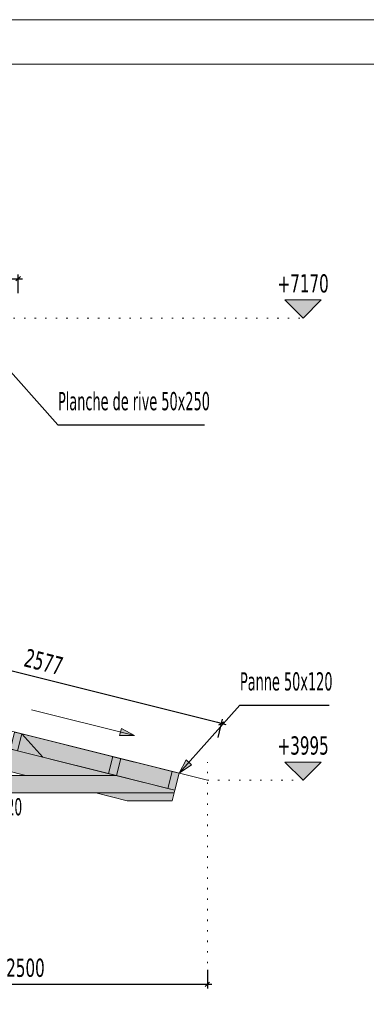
# Model space of a CAD drawing. Header units: millimetres. Extents: x 1567 to 2756, y -116 to 725.
# Tile 218 of 256: x 1778 to 1826, y 590 to 725. Entities that reach past the tile are written whole.
import ezdxf

# ---------------------------------------------------------------- set-up
doc = ezdxf.new("R2010")
doc.units = ezdxf.units.MM
doc.linetypes.add('CADWORK_2', pattern=[1.45, 0.2, -1.25])
for name, color, linetype in [('Ech.1_1', 7, 'Continuous'), ('Ech.1_100', 7, 'Continuous'), ('Ech.1_50', 7, 'Continuous')]:
    doc.layers.add(name, color=color, linetype=linetype)
doc.styles.add('tahoma-', font='txt', dxfattribs={"height": 1})
doc.styles.add('tahoma-bz-r', font='txt', dxfattribs={"width": 0.704918})
doc.styles.add('tahoma-z-r', font='txt', dxfattribs={"width": 0.704918})
doc.dimstyles.new('ISO-25', dxfattribs={"dimtxt": 2.5, "dimasz": 2.5, "dimexe": 1.25, "dimexo": 0.625, "dimtad": 1, "dimtxsty": 'Standard', "dimcen": 2.5, "dimadec": 0, "dimazin": 0, "dimtfac": 1, "dimtmove": 0, "dimatfit": 3, "dimfxl": 1, "dimarcsym": 0})

# ---------------------------------------------------------------- blocks, each defined once
blk = doc.blocks.new('cw-line-extremity2')
at = {"linetype": 'Continuous', "lineweight": 0}
blk.add_hatch(color=0, dxfattribs=at).paths.add_polyline_path([(0, 0), (2, 0.5), (2, -0.5)])
at = {"color": 0, "linetype": 'Continuous', "lineweight": -2}
for p, q in [((0, 0), (2, 0.5)), ((2, -0.5), (0, 0)), ((2, 0.5), (2, -0.5))]:
    blk.add_line(p, q, dxfattribs=at)
blk = doc.blocks.new('cw-dimension-symbol2')
at = {"color": 0, "linetype": 'Continuous', "lineweight": -2}
for p, q in [((-1, 0), (1, 0)), ((-0.5, -0.5), (0.5, 0.5))]:
    blk.add_line(p, q, dxfattribs=at)
blk = doc.blocks.new('*D146')
at = {"layer": 'Defpoints', "color": 0}
for p in [(1753.72, 594.94), (1803.72, 594.94), (1803.72, 592.94)]:
    blk.add_point(p, dxfattribs=at)
at = {"layer": 'Ech.1_50', "color": 0, "linetype": 'Continuous', "lineweight": -2}
for p, q in [((1753.72, 594.94), (1753.72, 592.34)), ((1803.72, 594.94), (1803.72, 592.34)), ((1754.32, 592.94), (1803.12, 592.94))]:
    blk.add_line(p, q, dxfattribs=at)
at = {"layer": 'Ech.1_50', "color": 0, "lineweight": -2, "xscale": 0.6000000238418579, "yscale": 0.6000000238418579, "zscale": 0.6000000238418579, "rotation": 180}
blk.add_blockref('cw-dimension-symbol2', (1753.72, 592.94), dxfattribs=at)
at = {"layer": 'Ech.1_50', "color": 0, "lineweight": -2, "xscale": 0.6000000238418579, "yscale": 0.6000000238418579, "zscale": 0.6000000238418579}
blk.add_blockref('cw-dimension-symbol2', (1803.72, 592.94), dxfattribs=at)
at = {"layer": 'Ech.1_50', "color": 7, "linetype": 'Continuous', "lineweight": 5, "insert": (1778.72, 595.19), "char_height": 2.5, "attachment_point": 5, "style": 'tahoma-bz-r'}
blk.add_mtext('2500', dxfattribs=at)
blk = doc.blocks.new('*D150')
at = {"layer": 'Defpoints', "color": 0}
for p in [(1777.72, 689.89), (1752.22, 687.89), (1777.72, 687.89)]:
    blk.add_point(p, dxfattribs=at)
at = {"layer": 'Ech.1_50', "color": 0, "linetype": 'Continuous', "lineweight": -2}
for p, q in [((1752.22, 687.89), (1752.22, 690.49)), ((1777.72, 687.89), (1777.72, 690.49)), ((1752.82, 689.89), (1777.12, 689.89))]:
    blk.add_line(p, q, dxfattribs=at)
at = {"layer": 'Ech.1_50', "color": 0, "lineweight": -2, "xscale": 0.6000000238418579, "yscale": 0.6000000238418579, "zscale": 0.6000000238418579, "rotation": 180}
blk.add_blockref('cw-dimension-symbol2', (1752.22, 689.89), dxfattribs=at)
at = {"layer": 'Ech.1_50', "color": 0, "lineweight": -2, "xscale": 0.6000000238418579, "yscale": 0.6000000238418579, "zscale": 0.6000000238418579}
blk.add_blockref('cw-dimension-symbol2', (1777.72, 689.89), dxfattribs=at)
at = {"layer": 'Ech.1_50', "color": 7, "linetype": 'Continuous', "lineweight": 5, "insert": (1764.97, 692.14), "char_height": 2.5, "attachment_point": 5, "style": 'tahoma-z-r'}
blk.add_mtext('1275', dxfattribs=at)
blk = doc.blocks.new('cw-dimension-symbol15')
at = {"linetype": 'Continuous', "lineweight": -2}
blk.add_hatch(color=0, dxfattribs=at).paths.add_polyline_path([(0, 0), (-1, 1), (1, 1)])
at = {"color": 0, "linetype": 'Continuous', "lineweight": -2}
for p, q in [((0, 0), (-1, 1)), ((-1, 1), (1, 1)), ((1, 1), (0, 0))]:
    blk.add_line(p, q, dxfattribs=at)
blk = doc.blocks.new('*D154')
at = {"layer": 'Defpoints', "color": 0}
blk.add_point((1816.88, 620.98), dxfattribs=at)
blk.add_point((1816.88, 620.98), dxfattribs=at)
blk.add_point((1816.88, 620.98), dxfattribs=at)
at = {"layer": 'Ech.1_50', "color": 0, "linetype": 'Continuous', "lineweight": -2}
blk.add_line((1816.88, 620.98), (1816.88, 620.98), dxfattribs=at)
at = {"layer": 'Ech.1_50', "color": 7, "linetype": 'Continuous', "lineweight": 5, "insert": (1816.88, 625.73), "char_height": 2.5, "attachment_point": 5, "style": 'tahoma-z-r'}
blk.add_mtext('+3995', dxfattribs=at)
blk = doc.blocks.new('*D155')
at = {"layer": 'Defpoints', "color": 0}
blk.add_point((1816.88, 684.48), dxfattribs=at)
blk.add_point((1816.88, 684.48), dxfattribs=at)
blk.add_point((1816.88, 684.48), dxfattribs=at)
at = {"layer": 'Ech.1_50', "color": 0, "linetype": 'Continuous', "lineweight": -2}
blk.add_line((1816.88, 684.48), (1816.88, 684.48), dxfattribs=at)
at = {"layer": 'Ech.1_50', "color": 7, "linetype": 'Continuous', "lineweight": 5, "insert": (1816.88, 689.23), "char_height": 2.5, "attachment_point": 5, "style": 'tahoma-z-r'}
blk.add_mtext('+7170', dxfattribs=at)
blk = doc.blocks.new('*D230')
at = {"layer": 'Defpoints', "color": 0}
for p in [(1755.19, 639.35), (1805.68, 628.79), (1805.19, 626.85)]:
    blk.add_point(p, dxfattribs=at)
at = {"layer": 'Ech.1_50', "color": 0, "linetype": 'Continuous', "lineweight": -2}
for p, q in [((1755.19, 639.35), (1755.82, 641.87)), ((1756.26, 641.15), (1805.09, 628.94)), ((1805.19, 626.85), (1805.82, 629.37))]:
    blk.add_line(p, q, dxfattribs=at)
at = {"layer": 'Ech.1_50', "color": 0, "lineweight": -2, "xscale": 0.6000000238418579, "yscale": 0.6000000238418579, "zscale": 0.6000000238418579}
for p, rotation in [((1755.68, 641.29), 165.9637565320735), ((1805.68, 628.79), 345.9637565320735)]:
    blk.add_blockref('cw-dimension-symbol2', p, dxfattribs=dict(at, rotation=rotation))
at = {"layer": 'Ech.1_50', "color": 7, "linetype": 'Continuous', "lineweight": 5, "insert": (1781.22, 637.22), "char_height": 2.5, "attachment_point": 5, "rotation": 345.9638, "style": 'tahoma-z-r'}
blk.add_mtext('2577', dxfattribs=at)

msp = doc.modelspace()

# ---------------------------------------------------------------- hatches: boundary and pattern name
at = {"layer": 'Ech.1_50', "linetype": 'Continuous', "lineweight": 5, "true_color": 0xd4c4b3, "transparency": 33554687}
for points in [[(1778.773, 621.649), (1791.142, 621.649), (1754.923, 630.704), (1754.923, 627.612), (1767.448, 624.481), (1770.943, 624.225), (1770.798, 623.643), (1778.773, 621.649)], [(1792.712, 618.165), (1798.897, 618.165), (1799.168, 619.249), (1788.373, 619.249), (1792.712, 618.165)]]:
    msp.add_hatch(color=9, dxfattribs=at).paths.add_polyline_path(points)
at = {"layer": 'Ech.1_50', "linetype": 'Continuous', "lineweight": 5, "true_color": 0xc1a466, "transparency": 33554687}
for points in [[(1778.201, 627.359), (1777.231, 627.601), (1776.649, 625.276), (1777.619, 625.03), (1778.201, 627.359)], [(1799.842, 621.948), (1798.872, 622.191), (1798.291, 619.865), (1799.26, 619.62), (1799.842, 621.948)]]:
    msp.add_hatch(color=33, dxfattribs=at).paths.add_polyline_path(points)
at = {"layer": 'Ech.1_50', "linetype": 'Continuous', "lineweight": 5, "true_color": 0xf7d1b3, "transparency": 33554687}
for points in [[(1777.619, 625.03), (1781.111, 624.157), (1778.201, 627.359), (1777.619, 625.03)], [(1798.868, 622.192), (1798.872, 622.191), (1798.873, 622.194), (1798.868, 622.192)]]:
    msp.add_hatch(color=254, dxfattribs=at).paths.add_polyline_path(points)
at = {"layer": 'Ech.1_50', "linetype": 'Continuous', "lineweight": 5, "true_color": 0xe0d9d1, "transparency": 33554687}
for points in [[(1790.729, 624.227), (1778.201, 627.359), (1781.111, 624.157), (1790.147, 621.898), (1790.729, 624.227)], [(1790.147, 621.898), (1791.252, 621.622), (1791.834, 623.95), (1790.729, 624.227), (1790.147, 621.898)], [(1798.872, 622.191), (1791.834, 623.95), (1791.252, 621.622), (1798.29, 619.863), (1798.872, 622.191)], [(1754.723, 619.249), (1799.168, 619.249), (1799.26, 619.62), (1791.142, 621.649), (1754.723, 621.649), (1754.723, 619.249)]]:
    msp.add_hatch(color=254, dxfattribs=at).paths.add_polyline_path(points)

# ---------------------------------------------------------------- linework, layer by layer
at = {"layer": 'Ech.1_1', "color": 7, "linetype": 'Continuous', "lineweight": 5}
msp.add_lwpolyline([(1566.72, -115.512), (2755.72, -115.512), (2755.72, 725.488), (1566.72, 725.488), (1566.72, -115.512)], close=True, dxfattribs=at)
at = {"layer": 'Ech.1_100', "color": 7, "linetype": 'Continuous', "lineweight": 5}
msp.add_lwpolyline([(1835.058, -108.036), (1571.328, -108.036), (1571.328, 719.38), (1835.058, 719.38), (1835.058, 460.881), (2022.291, 460.881), (2022.291, -108.036), (1835.058, -108.036)], close=True, dxfattribs=at)
at = {"layer": 'Ech.1_50', "color": 5, "linetype": 'Continuous', "lineweight": 5}
for p in [(1793.723, 623.478), (1803.723, 620.978)]:
    msp.add_line(p, (1753.723, 633.478), dxfattribs=at)
at = {"layer": 'Ech.1_50', "color": 7, "linetype": 'Continuous', "lineweight": 9}
msp.add_line((1779.534, 630.667), (1793.723, 627.12), dxfattribs=at)
at = {"layer": 'Ech.1_50', "color": 9, "linetype": 'CADWORK_2', "lineweight": 5, "elevation": 50}
for points in [[(1758.223, 684.483), (1816.879, 684.483)], [(1803.723, 592.935), (1803.723, 623.478)], [(1803.723, 620.978), (1816.879, 620.978)]]:
    msp.add_lwpolyline(points, dxfattribs=at)
at = {"layer": 'Ech.1_50', "color": 7, "linetype": 'Continuous', "lineweight": 5}
for points in [[(1778.773, 621.649), (1791.142, 621.649), (1754.923, 630.704), (1754.923, 627.612), (1767.448, 624.481), (1770.943, 624.225), (1770.798, 623.643), (1778.773, 621.649)], [(1778.201, 627.359), (1777.231, 627.601), (1776.649, 625.276), (1777.619, 625.03), (1778.201, 627.359)], [(1777.619, 625.03), (1781.111, 624.157), (1778.201, 627.359), (1777.619, 625.03)], [(1790.729, 624.227), (1778.201, 627.359), (1781.111, 624.157), (1790.147, 621.898), (1790.729, 624.227)], [(1790.147, 621.898), (1791.252, 621.622), (1791.834, 623.95), (1790.729, 624.227), (1790.147, 621.898)], [(1798.872, 622.191), (1791.834, 623.95), (1791.252, 621.622), (1798.29, 619.863), (1798.872, 622.191)], [(1754.723, 619.249), (1799.168, 619.249), (1799.26, 619.62), (1791.142, 621.649), (1754.723, 621.649), (1754.723, 619.249)], [(1799.842, 621.948), (1798.872, 622.191), (1798.291, 619.865), (1799.26, 619.62), (1799.842, 621.948)], [(1798.868, 622.192), (1798.872, 622.191), (1798.873, 622.194), (1798.868, 622.192)], [(1792.712, 618.165), (1798.897, 618.165), (1799.168, 619.249), (1788.373, 619.249), (1792.712, 618.165)]]:
    msp.add_lwpolyline(points, close=True, dxfattribs=at)

# ---------------------------------------------------------------- block references
at = {"layer": 'Ech.1_50', "color": 7, "lineweight": 5, "xscale": 2.5, "yscale": 2.5, "zscale": 2.5}
for p in [(1816.879, 684.483), (1816.879, 620.978)]:
    msp.add_blockref('cw-dimension-symbol15', p, dxfattribs=at)
at = {"layer": 'Ech.1_50', "color": 7, "lineweight": 9, "rotation": 165.9637565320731}
msp.add_blockref('cw-line-extremity2', (1793.723, 627.12), dxfattribs=at)
at = {"layer": 'Ech.1_50', "color": 7, "lineweight": 5, "rotation": 48.26428006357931}
msp.add_blockref('cw-line-extremity2', (1799.842, 621.948), dxfattribs=at)

# ---------------------------------------------------------------- texts
at = {"layer": 'Ech.1_50', "linetype": 'Continuous', "char_height": 2.5, "attachment_point": 1, "style": 'tahoma-'}
for s, insert in [('\\C7;\\fTahoma|b0|i0;\\W0.600000;Planche de rive 50x250', (1783.189, 674.327)), ('\\C7;\\fTahoma|b0|i0;\\W0.600000;Panne 50x120', (1808.198, 635.815))]:
    msp.add_mtext(s, dxfattribs=dict(at, insert=insert))

# ---------------------------------------------------------------- dimensions: what is measured, and where the dimension line sits
at = {"layer": 'Ech.1_50', "color": 7, "linetype": 'Continuous', "lineweight": 5}
for base, p1, p2, text, override, picture, middle in [((1777.723, 689.889), (1752.223, 687.889), (1777.723, 687.889), '1275', {"dimtxt": 2.5, "dimasz": 0.6, "dimexe": 0.6, "dimexo": 0, "dimgap": 0, "dimdec": 0, "dimlfac": 1, "dimtxsty": 'tahoma-z-r', "dimblk": 'cw-dimension-symbol2', "dimclrt": 7, "dimtmove": 2}, '*D150', (1764.973, 692.139)), ((1803.723, 592.935), (1753.723, 594.935), (1803.723, 594.935), '2500', {"dimtxt": 2.5, "dimasz": 0.6, "dimexe": 0.6, "dimexo": 0, "dimgap": 0, "dimdec": 0, "dimlfac": 1, "dimtxsty": 'tahoma-bz-r', "dimblk": 'cw-dimension-symbol2', "dimclrt": 7, "dimtmove": 2}, '*D146', (1778.723, 595.185))]:
    dim = msp.add_linear_dim(base=base, p1=p1, p2=p2, angle=0, text=text, dimstyle='ISO-25', override=override, dxfattribs=at)
    dim.commit()
    dim.dimension.update_dxf_attribs({"geometry": picture, "text_midpoint": middle, "dimtype": 161})
for feature_location, origin, text, picture, middle in [((1816.879, 684.483), (1816.879, 684.483), '+7170', '*D155', (1816.879, 689.233)), ((1816.879, 620.978), (1816.879, 620.978), '+3995', '*D154', (1816.879, 625.728))]:
    dim = msp.add_ordinate_dim(feature_location=feature_location, offset=(0, 0), dtype=0, origin=origin, text=text, dimstyle='ISO-25', override={"dimtxt": 2.5, "dimasz": 0.3, "dimexe": 0.6, "dimexo": 0, "dimgap": 0, "dimdec": 0, "dimlfac": 1, "dimtxsty": 'tahoma-z-r', "dimblk": 'cw-dimension-symbol15', "dimclrt": 7, "dimtmove": 2}, dxfattribs=at)
    dim.commit()
    dim.dimension.update_dxf_attribs({"geometry": picture, "text_midpoint": middle})
dim = msp.add_linear_dim(base=(1805.676, 628.792), p1=(1755.191, 639.352), p2=(1805.191, 626.852), angle=345.96376, text='2577', dimstyle='ISO-25', override={"dimtxt": 2.5, "dimasz": 0.6, "dimexe": 0.6, "dimexo": 0, "dimgap": 0, "dimdec": 0, "dimlfac": 1, "dimtxsty": 'tahoma-z-r', "dimblk": 'cw-dimension-symbol2', "dimclrt": 7, "dimtmove": 2}, dxfattribs=at)
dim.commit()
dim.dimension.update_dxf_attribs({"geometry": '*D230', "text_midpoint": (1781.222, 637.225), "dimtype": 161, "text_rotation": -14.03624})

# ---------------------------------------------------------------- leaders
at = {"layer": 'Ech.1_50', "color": 7, "linetype": 'Continuous', "lineweight": 5, "has_arrowhead": 0}
for points in [[(1774.834, 679.194), (1783.189, 669.827), (1803.327, 669.827)], [(1799.842, 621.948), (1808.198, 631.315), (1820.463, 631.315)]]:
    msp.add_leader(points, dimstyle='ISO-25', dxfattribs=at)

# ---------------------------------------------------------------- next in the draw order: texts
at = {"layer": 'Ech.1_50', "color": 7, "linetype": 'Continuous', "insert": (1769.921, 618.519), "char_height": 2.5, "attachment_point": 1, "style": 'tahoma-', "bg_fill": 3, "box_fill_scale": 1.15, "bg_fill_color": 256, "bg_fill_true_color": 13158600, "bg_fill_transparency": 33554687}
msp.add_mtext('\\A1;\\fTahoma|b0|i0;\\W0.600000;\\H2.357600;2x50x120', dxfattribs=at)

doc.saveas('drawing.dxf')
